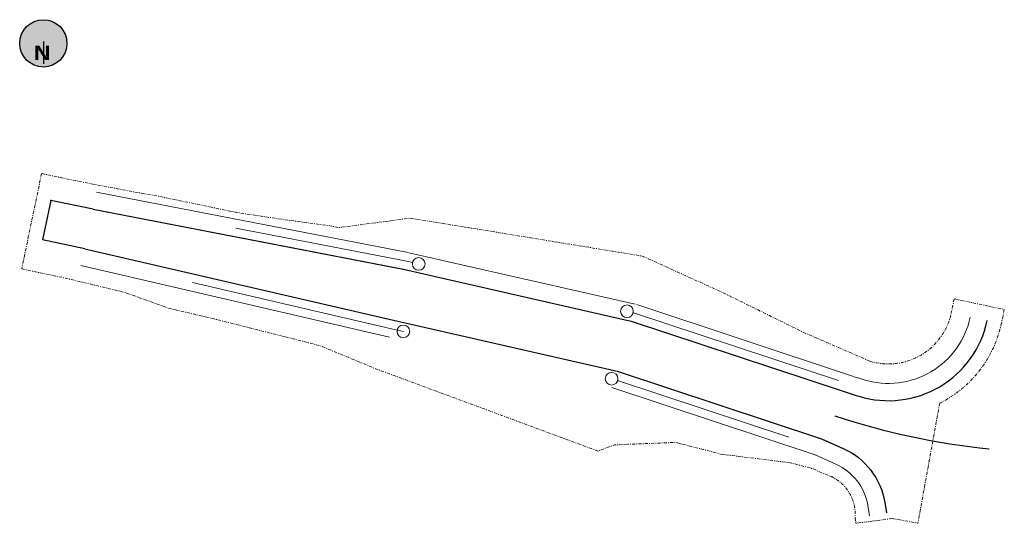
# Model space of a CAD drawing. Header units: feet. Extents: x 1816788 to 1817129, y 427980 to 428155.
import ezdxf
from ezdxf.enums import TextEntityAlignment as Align

# ---------------------------------------------------------------- set-up
doc = ezdxf.new("R2010")
doc.units = ezdxf.units.FT
doc.header["$MEASUREMENT"] = 0
for name, pattern in [('constlimit', [0]), ('grltpr', [0]), ('grrtpr', [0]), ('OhDOT_USTN4', [0.22, 0.11, -0.041, 0.028, -0.041])]:
    doc.linetypes.add(name, pattern=pattern)
for name, color, linetype, lineweight in [('DT_P_Graded_Shoulder', 9, 'Continuous', 13), ('PV_P_EOP', 7, 'Continuous', 30), ('RD_P_GR_Lt', 9, 'grltpr', 13), ('RD_P_GR_Rt', 9, 'grrtpr', 13), ('RW_P_Const_Limits', 230, 'constlimit', 0), ('SH_Masking', 7, 'Continuous', 0), ('SH_Text', 7, 'Continuous', 13)]:
    doc.layers.add(name, color=color, linetype=linetype, lineweight=lineweight)
doc.layers.add('SC_Scratch1', color=7, linetype='Continuous', lineweight=0, plot=False)
doc.styles.add('Style-Arial Black', font='txt')

# ---------------------------------------------------------------- blocks, each defined once
blk = doc.blocks.new('NARROW')
at = {"layer": 'SH_Masking', "ltscale": 20}
h = blk.add_hatch(color=256, dxfattribs=at)
edge = h.paths.add_edge_path()
edge.add_arc((0, 0), 0.41, 0, 360)
at = {"layer": 'SH_Text', "linetype": 'Continuous', "lineweight": 0}
blk.add_hatch(color=7, dxfattribs=at).paths.add_polyline_path([(-0.308, 0.033), (0, 0.374), (0.308, 0.033)])
at = {"layer": 'SH_Text', "color": 7, "linetype": 'Continuous', "lineweight": 30}
blk.add_line((0, 0.033), (0, -0.354), dxfattribs=at)
at = {"layer": 'SH_Text', "lineweight": 30, "ltscale": 20}
blk.add_circle((0, 0), 0.41, dxfattribs=at)
at = {"layer": 'SH_Text', "color": 7, "linetype": 'Continuous', "lineweight": 0, "style": 'Style-Arial Black'}
blk.add_text('N', height=0.25, dxfattribs=at).set_placement((-0.019, -0.166), align=Align.MIDDLE_CENTER)

msp = doc.modelspace()

# ---------------------------------------------------------------- linework, layer by layer
at = {"layer": 'DT_P_Graded_Shoulder'}
for p, q in [((1816814.67, 428095.24), (1816922.79, 428074.3)), ((1816813.53, 428089.35), (1816921.69, 428068.4)), ((1816922.98, 428074.26), (1817001.44, 428056.41)), ((1816809.31, 428069.8), (1816916.34, 428045.01)), ((1817002, 428056.26), (1817075.43, 428031.95)), ((1816993.39, 428027.51), (1817064.18, 428004.07)), ((1817063.63, 428004.29), (1817071.09, 428000.96)), ((1817082.1, 427986.7), (1817082.7, 427983.11))]:
    msp.add_line(p, q, dxfattribs=at)
for centre, radius, start, end in [((1817089.29, 428057.97), 29, 253.0688, 348.0751), ((1817149.28, 428255.04), 235, 251.6844, 253.0688)]:
    msp.add_arc(centre, radius, start, end, dxfattribs=at)
at = {"layer": 'DT_P_Graded_Shoulder', "extrusion": (0, 0, -1)}
msp.add_arc((-1817063.36, 427983.61), 19, 114.0262, 170.6314, dxfattribs=at)
at = {"layer": 'PV_P_EOP'}
for p, q in [((1816798.85, 428092.42), (1816795.98, 428078.71)), ((1816813.53, 428089.35), (1816798.85, 428092.42)), ((1816813.53, 428089.35), (1816921.65, 428068.41)), ((1816810.66, 428075.64), (1816795.98, 428078.71)), ((1816810.66, 428075.64), (1816917.69, 428050.85)), ((1816921.65, 428068.41), (1817000.11, 428050.56)), ((1816917.69, 428050.85), (1816995.28, 428033.2)), ((1817000.11, 428050.56), (1817073.55, 428026.25)), ((1816995.28, 428033.2), (1817066.07, 428009.77)), ((1817065.55, 428009.94), (1817073.55, 428006.38)), ((1817066.07, 428009.77), (1817073.54, 428006.44)), ((1817088.02, 427987.68), (1817088.62, 427984.09))]:
    msp.add_line(p, q, dxfattribs=at)
for centre, radius, start, end in [((1817089.29, 428057.97), 35, 253.0688, 348.0751), ((1817149.28, 428255.04), 241, 251.6844, 253.0688), ((1817149.28, 428255.04), 250, 251.6844, 264.245)]:
    msp.add_arc(centre, radius, start, end, dxfattribs=at)
at = {"layer": 'PV_P_EOP', "extrusion": (0, 0, -1)}
msp.add_arc((-1817063.36, 427983.61), 25, 114.0262, 170.6314, dxfattribs=at)
at = {"layer": 'PV_P_EOP'}
msp.add_point((1816798.85, 428092.42), dxfattribs=at)
at = {"layer": 'RD_P_GR_Lt'}
for p, q in [((1816916.98, 428047.94), (1816848.02, 428063.91)), ((1816921.13, 428046.99), (1816917.01, 428047.93)), ((1817054.73, 428010.36), (1816995.39, 428030))]:
    msp.add_line(p, q, dxfattribs=at)
at = {"layer": 'RD_P_GR_Rt'}
for p, q in [((1816922.26, 428071.35), (1816862.97, 428082.83)), ((1816924.32, 428070.88), (1816922.26, 428071.35)), ((1817071.95, 428029.94), (1817000.92, 428053.45))]:
    msp.add_line(p, q, dxfattribs=at)
at = {"layer": 'RD_P_GR_Rt', "linetype": 'Continuous'}
msp.add_line((1817000.74, 428053.5), (1817000.92, 428053.45), dxfattribs=at)
at = {"layer": 'RW_P_Const_Limits', "linetype": 'OhDOT_USTN4', "ltscale": 10}
for p, q in [((1816795.68, 428101.72), (1816788.77, 428068.65)), ((1816923.49, 428086.24), (1817003.98, 428073.1)), ((1817112.11, 428058.27), (1817111.07, 428053.37)), ((1817112.11, 428058.27), (1817129.46, 428054.6)), ((1817129.46, 428054.6), (1817128.43, 428049.71)), ((1817107.06, 428022.14), (1817099.51, 427980.53)), ((1817077.73, 427982.46), (1817077.99, 427980.47)), ((1817090.61, 427982.14), (1817077.99, 427980.47)), ((1817090.61, 427982.14), (1817099.51, 427980.53))]:
    msp.add_line(p, q, dxfattribs=at)
at = {"layer": 'RW_P_Const_Limits', "linetype": 'OhDOT_USTN4', "ltscale": 10, "flags": 128}
for points in [[(1816795.68, 428101.72), (1816812.3, 428098.25), (1816828, 428095.3), (1816835.91, 428093.92), (1816851.6, 428090.65), (1816863.3, 428088.23), (1816879.07, 428085.84), (1816895, 428083.69), (1816898.83, 428082.99), (1816923.49, 428086.24)], [(1817003.98, 428073.1), (1817032.18, 428060.29), (1817059.6, 428046.77), (1817082.99, 428036.62)], [(1817070.24, 427996.27), (1817062.65, 427999.52), (1817055.17, 428001.49), (1817031.49, 428004.38), (1817015.54, 428008.51), (1816994.29, 428007.66), (1816988.52, 428005.53), (1816911.77, 428033.95), (1816892.41, 428041.97), (1816882.33, 428044.56), (1816855.56, 428051.31), (1816839.89, 428054.98), (1816824.68, 428060.46), (1816802.9, 428065.7), (1816788.77, 428068.65)]]:
    msp.add_lwpolyline(points, dxfattribs=at)
at = {"layer": 'RW_P_Const_Limits', "linetype": 'OhDOT_USTN4', "ltscale": 10}
for radius, start in [(22.26, 253.0688), (40, 296.3723)]:
    msp.add_arc((1817089.29, 428057.97), radius, start, 348.0751, dxfattribs=at)
at = {"layer": 'RW_P_Const_Limits', "linetype": 'OhDOT_USTN4', "ltscale": 10, "extrusion": (0, 0, -1)}
msp.add_arc((-1817063.36, 427983.61), 14.41, 114.0262, 184.5756, dxfattribs=at)
at = {"layer": 'SC_Scratch1', "linetype": 'Continuous'}
for centre in [(1816926.45, 428070.39), (1816998.61, 428053.98), (1816921.13, 428046.99)]:
    msp.add_circle(centre, 2.19, dxfattribs=at)
at = {"layer": 'SC_Scratch1'}
msp.add_circle((1816993.28, 428030.58), 2.19, dxfattribs=at)

# ---------------------------------------------------------------- block references
at = {"layer": 'SH_Masking', "ltscale": 20, "xscale": 20, "yscale": 20, "zscale": 20}
msp.add_blockref('NARROW', (1816796.28, 428146.84), dxfattribs=at)

doc.saveas('drawing.dxf')
